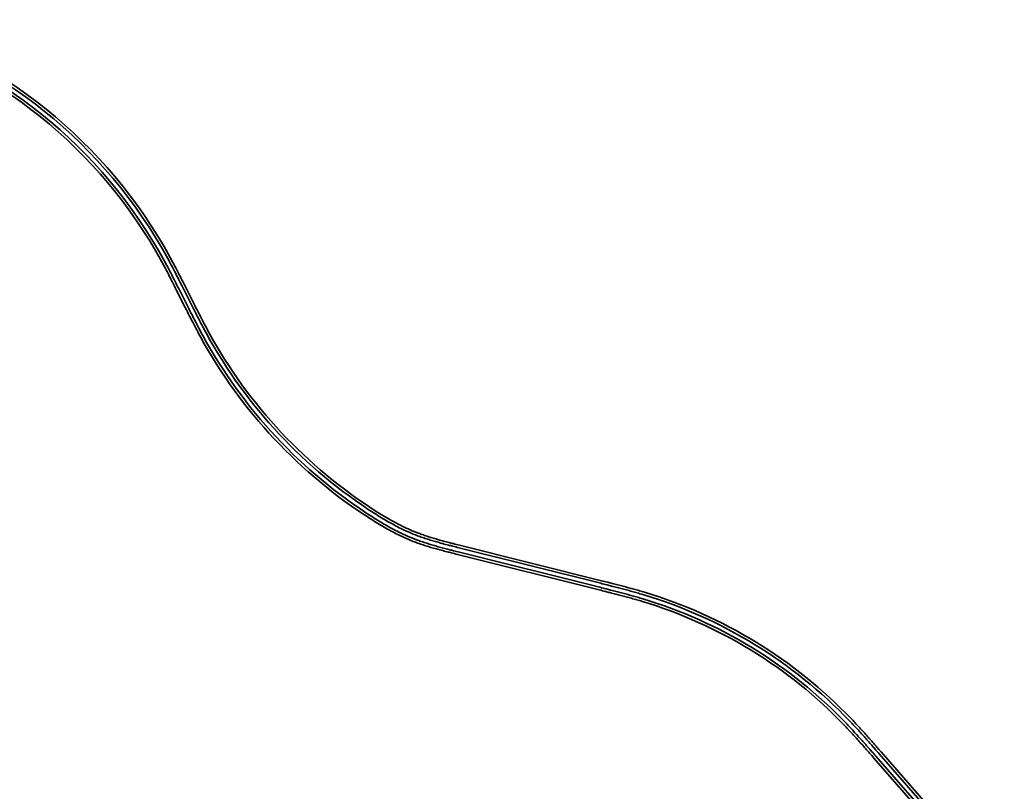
# Model space of a CAD drawing. Header units: metres. Extents: x -5569892 to 1712241, y -5568463 to 2085.
# Tile 7 of 70: x -2689 to -1369, y 775 to 1810. Entities that reach past the tile are written whole.
import ezdxf

# ---------------------------------------------------------------- set-up
doc = ezdxf.new("R2010")
doc.units = ezdxf.units.M
doc.header["$LTSCALE"] = 0.5
doc.layers.add('99.04_Gleisplanung VP 02_23-EB-1236L-A-FAHRKANTE', color=150, linetype='Continuous', lineweight=35, true_color=0x007fff)
doc.layers.add('99.04_Gleisplanung VP 02_23-EB-1236R-A-FAHRKANTE', color=150, linetype='Continuous', lineweight=35, true_color=0x007fff)
doc.layers.add('Keine', color=7, linetype='Continuous', lineweight=9)

# ---------------------------------------------------------------- blocks, each defined once
blk = doc.blocks.new('_23-07-06_Massenplan_TB_Weiterführende Schule-3 (3D)')
at = {"layer": '99.04_Gleisplanung VP 02_23-EB-1236L-A-FAHRKANTE', "flags": 128}
for points in [[(-864.56, 172.63), (-930.64, 248.32, 0.000185), (-932.92, 250.94), (-932.92, 250.94), (-932.92, 250.94, 0.000555), (-934.56, 252.81), (-934.56, 252.81), (-934.56, 252.81, 0.000926), (-936.64, 255.17), (-936.64, 255.17, 0.001296), (-938.51, 257.27), (-938.51, 257.27, 0.001667), (-940.57, 259.56), (-940.57, 259.56, 0.002037), (-942.52, 261.69), (-942.52, 261.69, 0.002407), (-944.6, 263.93), (-944.6, 263.93, 0.002777), (-946.61, 266.04), (-946.61, 266.04, 0.128909), (-1055.63, 332.78), (-1055.63, 332.78), (-1055.63, 332.78), (-1055.63, 332.78, 0.002777), (-1058.42, 333.61), (-1058.42, 333.61), (-1058.42, 333.61, 0.002407), (-1061.36, 334.44), (-1061.36, 334.44, 0.002037), (-1064.14, 335.21), (-1064.14, 335.21), (-1064.14, 335.21), (-1064.14, 335.21, 0.001666), (-1067.12, 336), (-1067.12, 336), (-1067.12, 336), (-1067.12, 336), (-1067.12, 336, 0.001296), (-1069.84, 336.71), (-1069.84, 336.71, 0.000926), (-1072.89, 337.49), (-1072.89, 337.49), (-1072.89, 337.49, 0.000555), (-1075.3, 338.1), (-1075.3, 338.1), (-1075.3, 338.1), (-1075.3, 338.1), (-1075.3, 338.1), (-1075.3, 338.1, 0.000185), (-1078.67, 338.95), (-1078.67, 338.95), (-1078.67, 338.95), (-1154.65, 357.98, -0.000441), (-1157.96, 358.82), (-1157.96, 358.82), (-1157.96, 358.82), (-1157.96, 358.82, -0.001324), (-1160.32, 359.42), (-1160.32, 359.42), (-1160.32, 359.42), (-1160.32, 359.42), (-1160.32, 359.42), (-1160.32, 359.42, -0.002206), (-1163.3, 360.2), (-1163.3, 360.2), (-1163.3, 360.2, -0.003089), (-1165.96, 360.93, -0.003971), (-1168.85, 361.77, -0.004854), (-1171.54, 362.6), (-1171.54, 362.6, -0.005736), (-1174.37, 363.54), (-1174.37, 363.54), (-1174.37, 363.54, -0.006619), (-1177.04, 364.5), (-1177.04, 364.5, -0.024867), (-1186.43, 368.56), (-1186.43, 368.56, -0.009131), (-1189.94, 370.37), (-1189.94, 370.37), (-1189.94, 370.37, -0.007612), (-1193.6, 372.42), (-1193.6, 372.42), (-1193.6, 372.42, -0.006094), (-1196.94, 374.41), (-1196.94, 374.41, -0.004575), (-1200.58, 376.68, -0.126344), (-1291.59, 474.01), (-1291.59, 474.01, -0.003587), (-1293.55, 477.66), (-1293.55, 477.66, -0.002562), (-1295.7, 481.78, -0.001537), (-1297.37, 485.04), (-1297.37, 485.04, -0.000512), (-1299.69, 489.62), (-1299.69, 489.62), (-1304.34, 498.82, 0.00052), (-1306.63, 503.34), (-1306.63, 503.34, 0.001559), (-1308.28, 506.57), (-1308.28, 506.57, 0.002598), (-1310.4, 510.64, 0.003637), (-1312.35, 514.26, 0.19862), (-1468.36, 639.83, 0.003637)], [(-865.64, 171.69), (-931.72, 247.38, 0.000185), (-934, 249.99, 0.000555), (-935.64, 251.86, 0.000926), (-937.71, 254.22, 0.001296), (-939.58, 256.31), (-939.58, 256.31, 0.001667), (-941.64, 258.6), (-941.64, 258.6, 0.002037), (-943.57, 260.72, 0.002407), (-945.65, 262.95), (-945.65, 262.95, 0.002777), (-947.64, 265.05), (-947.64, 265.05), (-947.64, 265.05, 0.128909), (-1056.04, 331.41), (-1056.04, 331.41), (-1056.04, 331.41, 0.002777), (-1058.82, 332.23), (-1058.82, 332.23), (-1058.82, 332.23), (-1058.82, 332.23), (-1058.82, 332.23), (-1058.82, 332.23, 0.002407), (-1061.75, 333.06), (-1061.75, 333.06), (-1061.75, 333.06), (-1061.75, 333.06, 0.002037), (-1064.52, 333.82), (-1064.52, 333.82), (-1064.52, 333.82), (-1064.52, 333.82, 0.001666), (-1067.48, 334.62), (-1067.48, 334.62), (-1067.48, 334.62), (-1067.48, 334.62, 0.001296), (-1070.2, 335.32), (-1070.2, 335.32), (-1070.2, 335.32), (-1070.2, 335.32, 0.000926), (-1073.25, 336.1), (-1073.25, 336.1), (-1073.25, 336.1), (-1073.25, 336.1), (-1073.25, 336.1, 0.000555), (-1075.65, 336.71), (-1075.65, 336.71), (-1075.65, 336.71), (-1075.65, 336.71), (-1075.65, 336.71), (-1075.65, 336.71), (-1075.65, 336.71, 0.000185), (-1079.02, 337.55), (-1079.02, 337.55), (-1079.02, 337.55), (-1079.02, 337.55), (-1155, 356.59), (-1155, 356.59, -0.000441), (-1158.31, 357.43), (-1158.31, 357.43, -0.001324), (-1160.68, 358.03), (-1160.68, 358.03), (-1160.68, 358.03), (-1160.68, 358.03), (-1160.68, 358.03), (-1160.68, 358.03, -0.002206), (-1163.67, 358.82), (-1163.67, 358.82), (-1163.67, 358.82), (-1163.67, 358.82, -0.003089), (-1166.34, 359.55), (-1166.34, 359.55, -0.003971), (-1169.26, 360.39, -0.004854), (-1171.98, 361.23, -0.005736), (-1174.84, 362.18, -0.006619), (-1177.54, 363.15), (-1177.54, 363.15, -0.024867), (-1187.06, 367.27), (-1187.06, 367.27, -0.009131), (-1190.62, 369.11), (-1190.62, 369.11, -0.007612), (-1194.32, 371.18), (-1194.32, 371.18, -0.006094), (-1197.69, 373.18, -0.004575), (-1201.35, 375.47, -0.126344), (-1292.85, 473.32, -0.003587), (-1294.82, 476.99, -0.002562), (-1296.97, 481.12), (-1296.97, 481.12, -0.001537), (-1298.65, 484.39), (-1298.65, 484.39), (-1298.65, 484.39, -0.000512), (-1300.97, 488.97), (-1300.97, 488.97), (-1305.62, 498.18), (-1305.62, 498.18, 0.00052), (-1307.91, 502.69), (-1307.91, 502.69, 0.001559), (-1309.55, 505.91, 0.002598), (-1311.67, 509.97, 0.003637), (-1313.61, 513.57, 0.19862), (-1468.77, 638.45)]]:
    blk.add_lwpolyline(points, format="xyb", dxfattribs=at)
at = {"layer": '99.04_Gleisplanung VP 02_23-EB-1236R-A-FAHRKANTE', "flags": 128}
for points in [[(-861.77, 174.98), (-927.83, 250.66, 0.000184), (-930.13, 253.29), (-930.13, 253.29, 0.000551), (-931.78, 255.17), (-931.78, 255.17, 0.000919), (-933.88, 257.55), (-933.88, 257.55, 0.001287), (-935.76, 259.67), (-935.76, 259.67, 0.001654), (-937.84, 261.98), (-937.84, 261.98), (-937.84, 261.98, 0.002022), (-939.8, 264.12), (-939.8, 264.12), (-939.8, 264.12, 0.00239), (-941.89, 266.38), (-941.89, 266.38, 0.002757), (-943.91, 268.51, 0.129082), (-1054.66, 336.3), (-1054.66, 336.3, 0.002757), (-1057.47, 337.13), (-1057.47, 337.13), (-1057.47, 337.13), (-1057.47, 337.13, 0.00239), (-1060.43, 337.97), (-1060.43, 337.97), (-1060.43, 337.97, 0.002022), (-1063.23, 338.74), (-1063.23, 338.74, 0.001655), (-1066.23, 339.54), (-1066.23, 339.54, 0.001287), (-1068.98, 340.26), (-1068.98, 340.26, 0.000919), (-1072.05, 341.04), (-1072.05, 341.04), (-1072.05, 341.04, 0.000551), (-1074.47, 341.65), (-1074.47, 341.65), (-1074.47, 341.65), (-1074.47, 341.65, 0.000184), (-1077.87, 342.51), (-1077.87, 342.51), (-1153.96, 361.58, -0.000449), (-1157.21, 362.39), (-1157.21, 362.39, -0.001348), (-1159.53, 362.98), (-1159.53, 362.98), (-1159.53, 362.98), (-1159.53, 362.98, -0.002246), (-1162.46, 363.75), (-1162.46, 363.75), (-1162.46, 363.75, -0.003145), (-1165.07, 364.47), (-1165.07, 364.47), (-1165.07, 364.47), (-1165.07, 364.47, -0.004043), (-1167.91, 365.3), (-1167.91, 365.3), (-1167.91, 365.3, -0.004942), (-1170.55, 366.11), (-1170.55, 366.11, -0.00584), (-1173.33, 367.04, -0.006739), (-1175.95, 367.99, -0.024135), (-1184.74, 371.79), (-1184.74, 371.79, -0.009222), (-1188.16, 373.56), (-1188.16, 373.56, -0.007665), (-1191.74, 375.56, -0.006109), (-1194.99, 377.49), (-1194.99, 377.49, -0.004552), (-1198.54, 379.71), (-1198.54, 379.71, -0.126372), (-1288.36, 475.71), (-1288.36, 475.71, -0.003611), (-1290.31, 479.33), (-1290.31, 479.33), (-1290.31, 479.33, -0.00258), (-1292.44, 483.42), (-1292.44, 483.42), (-1292.44, 483.42, -0.001548), (-1294.1, 486.66), (-1294.1, 486.66), (-1294.1, 486.66, -0.000516), (-1296.4, 491.21), (-1296.4, 491.21), (-1301.05, 500.41, 0.000516), (-1303.36, 504.97), (-1303.36, 504.97, 0.001548), (-1305.02, 508.22), (-1305.02, 508.22), (-1305.02, 508.22, 0.00258), (-1307.16, 512.32), (-1307.16, 512.32), (-1307.16, 512.32, 0.003611), (-1309.12, 515.96), (-1309.12, 515.96, 0.19874), (-1467.39, 643.35, 0.003612)], [(-862.85, 174.03), (-928.91, 249.71), (-928.91, 249.71, 0.000184), (-931.21, 252.35), (-931.21, 252.35, 0.000551), (-932.86, 254.23), (-932.86, 254.23), (-932.86, 254.23), (-932.86, 254.23), (-932.86, 254.23, 0.000919), (-934.95, 256.6), (-934.95, 256.6), (-934.95, 256.6, 0.001287), (-936.83, 258.71), (-936.83, 258.71, 0.001654), (-938.9, 261.01, 0.002022), (-940.85, 263.15), (-940.85, 263.15, 0.00239), (-942.94, 265.4), (-942.94, 265.4), (-942.94, 265.4, 0.002757), (-944.95, 267.51), (-944.95, 267.51), (-944.95, 267.51, 0.129082), (-1055.07, 334.93), (-1055.07, 334.93, 0.002757), (-1057.87, 335.75), (-1057.87, 335.75), (-1057.87, 335.75, 0.00239), (-1060.82, 336.59), (-1060.82, 336.59), (-1060.82, 336.59, 0.002022), (-1063.61, 337.36), (-1063.61, 337.36), (-1063.61, 337.36, 0.001655), (-1066.6, 338.15), (-1066.6, 338.15), (-1066.6, 338.15), (-1066.6, 338.15, 0.001287), (-1069.34, 338.87), (-1069.34, 338.87), (-1069.34, 338.87), (-1069.34, 338.87), (-1069.34, 338.87, 0.000919), (-1072.4, 339.65), (-1072.4, 339.65), (-1072.4, 339.65, 0.000551), (-1074.82, 340.26), (-1074.82, 340.26), (-1074.82, 340.26, 0.000184), (-1078.22, 341.11), (-1154.31, 360.18), (-1154.31, 360.18, -0.000449), (-1157.57, 361), (-1157.57, 361), (-1157.57, 361), (-1157.57, 361, -0.001348), (-1159.89, 361.6), (-1159.89, 361.6), (-1159.89, 361.6, -0.002246), (-1162.83, 362.37, -0.003145), (-1165.46, 363.09), (-1165.46, 363.09), (-1165.46, 363.09, -0.004043), (-1168.32, 363.92), (-1168.32, 363.92), (-1168.32, 363.92), (-1168.32, 363.92, -0.004942), (-1170.99, 364.75), (-1170.99, 364.75, -0.00584), (-1173.8, 365.68), (-1173.8, 365.68, -0.006739), (-1176.45, 366.64), (-1176.45, 366.64), (-1176.45, 366.64, -0.024135), (-1185.37, 370.51), (-1185.37, 370.51, -0.009222), (-1188.84, 372.29), (-1188.84, 372.29, -0.007665), (-1192.46, 374.31), (-1192.46, 374.31, -0.006109), (-1195.74, 376.27), (-1195.74, 376.27, -0.004552), (-1199.31, 378.5), (-1199.31, 378.5, -0.126372), (-1289.62, 475.02, -0.003611), (-1291.58, 478.66, -0.00258), (-1293.72, 482.76, -0.001548), (-1295.38, 486.01), (-1295.38, 486.01, -0.000516), (-1297.69, 490.57), (-1297.69, 490.57), (-1302.33, 499.77, 0.000516), (-1304.64, 504.32, 0.001548), (-1306.29, 507.56, 0.00258), (-1308.43, 511.65), (-1308.43, 511.65, 0.003611), (-1310.38, 515.27), (-1310.38, 515.27), (-1310.38, 515.27, 0.19874), (-1467.8, 641.97)]]:
    blk.add_lwpolyline(points, format="xyb", dxfattribs=at)

msp = doc.modelspace()

# ---------------------------------------------------------------- block references
at = {"layer": 'Keine', "color": 1, "xscale": 2.5, "yscale": 2.5, "zscale": 2.5}
msp.add_blockref('_23-07-06_Massenplan_TB_Weiterführende Schule-3 (3D)', (785, 201.5), dxfattribs=at)

doc.saveas('drawing.dxf')
